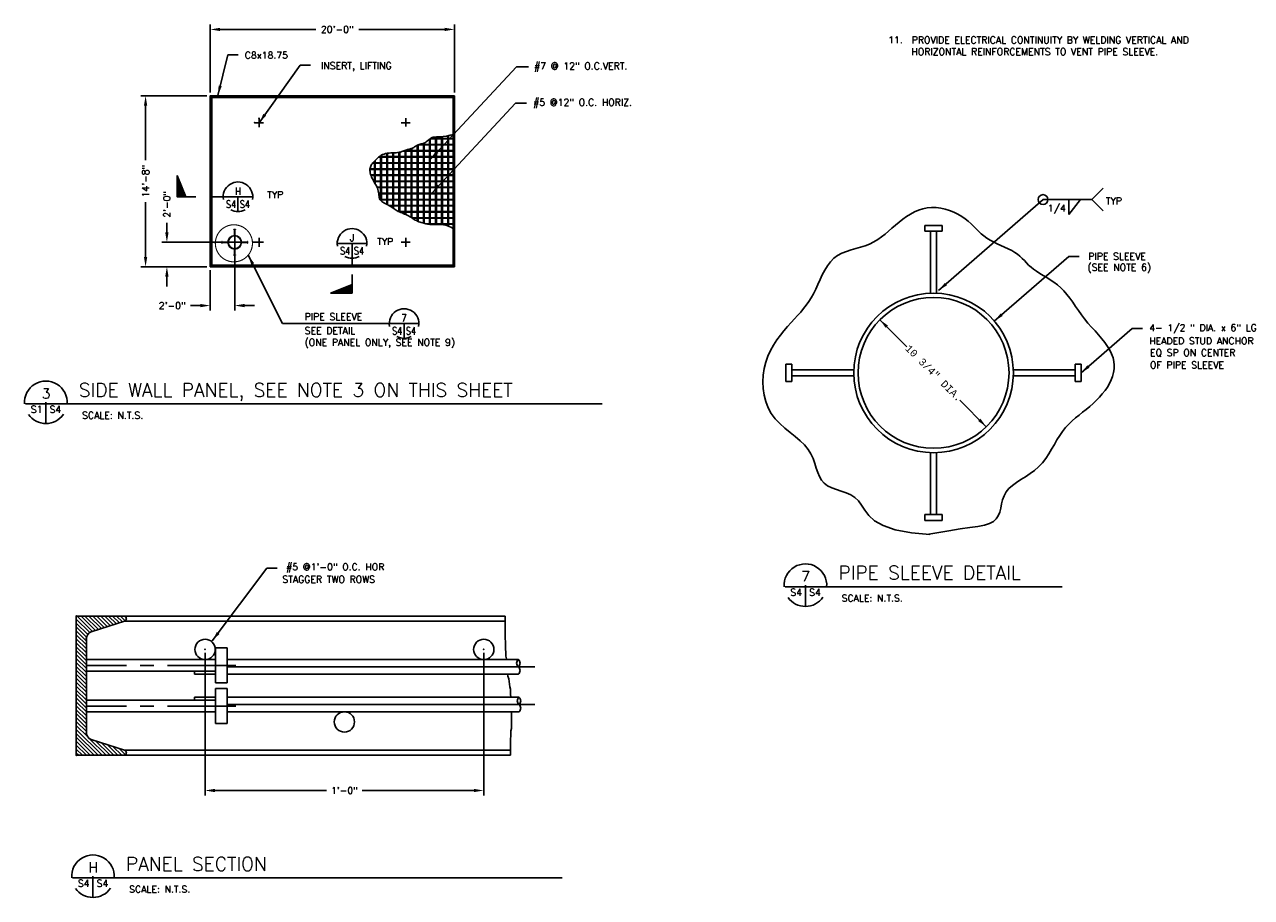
# Model space of a CAD drawing. Header units: inches. Extents: x 38.3 to 74.2, y -4 to 20.3.
# Tile 2 of 3: x 51.7 to 74.2, y -4 to 12. Entities that reach past the tile are written whole.
import ezdxf
from ezdxf.enums import TextEntityAlignment as Align

# ---------------------------------------------------------------- set-up
doc = ezdxf.new("R2010")
doc.units = ezdxf.units.IN
doc.header["$MEASUREMENT"] = 0
doc.linetypes.add('CENTER', pattern=[2, 1.25, -0.25, 0.25, -0.25])
doc.linetypes.add('CENTER2', pattern=[1.125, 0.75, -0.125, 0.125, -0.125])
doc.layers.get('0').update_dxf_attribs({"linetype": 'CONTINUOUS'})
doc.layers.get('DEFPOINTS').update_dxf_attribs({"linetype": 'CONTINUOUS'})
for name, color, linetype in [('2', 7, 'CONTINUOUS'), ('5', 7, 'CONTINUOUS'), ('6', 7, 'CONTINUOUS'), ('7', 7, 'CONTINUOUS'), ('COM-CALLOUT', 7, 'CONTINUOUS'), ('COM-CENTERLN', 2, 'CENTER2'), ('COM-DIMS', 2, 'CONTINUOUS'), ('COM-HATCH', 2, 'CONTINUOUS'), ('COM-NOTES', 6, 'CONTINUOUS'), ('COM-SHORTBRK', 1, 'CONTINUOUS'), ('S-ANNO-TEXT-LW10', 6, 'CONTINUOUS'), ('S-ANNO-TEXT-LW20', 1, 'CONTINUOUS'), ('S-ANNO-TEXT-LW28', 7, 'CONTINUOUS'), ('S-PR-METAL-SECT', 4, 'CONTINUOUS'), ('S-PR-MISC-MATL', 6, 'CONTINUOUS'), ('S-PR-REINF', 13, 'CONTINUOUS')]:
    doc.layers.add(name, color=color, linetype=linetype)
doc.styles.add('MONOTXT', font='MONOTXT', dxfattribs={"height": 0.2})
doc.styles.add('SIMPLEX', font='simplex.shx')
doc.styles.get("Standard").update_dxf_attribs({"font": 'simplex.shx', "height": 0.2})
doc.styles.add('TIGHT', font='SIMPLEX', dxfattribs={"width": 0.85})
doc.dimstyles.new('DIM', dxfattribs={"dimtxt": 0.125, "dimasz": 0.18, "dimexe": 0.09, "dimexo": 0.0625, "dimgap": 0.09, "dimtad": 0, "dimdec": 0, "dimzin": 0, "dimdsep": 46, "dimlunit": 4, "dimtxsty": 'SIMPLEX', "dimcen": 0.09, "dimadec": 0, "dimazin": 0, "dimtfac": 1, "dimtdec": 0, "dimtofl": 0, "dimtmove": 0, "dimatfit": 3, "dimfxl": 0, "dimfrac": 1, "dimtolj": 1, "dimtzin": 0, "dimarcsym": 0})

# ---------------------------------------------------------------- blocks, each defined once
blk = doc.blocks.new('TAILW')
at = {"layer": '2', "color": 7, "linetype": 'Continuous'}
for p, q in [((0.0016, -0.0259), (0.0016, 0.0585)), ((-0.0971, -0.0259), (0.0016, 0.0132)), ((-0.089, -0.0259), (0.0016, 0.0101)), ((-0.0804, -0.0259), (0.0016, 0.0067)), ((-0.0744, -0.0259), (0.0016, 0.0043)), ((-0.0651, -0.0259), (0.0016, 0.0007)), ((0.0016, -0.0259), (-0.0971, -0.0259)), ((-0.0562, -0.0259), (0.0016, -0.003)), ((-0.0455, -0.0259), (0.0016, -0.0071)), ((-0.0385, -0.0259), (0.0016, -0.01)), ((-0.0302, -0.0259), (0.0016, -0.0131)), ((-0.0226, -0.0259), (0.0016, -0.0163)), ((-0.0151, -0.0259), (0.0016, -0.0191)), ((-0.0099, -0.0259), (0.0016, -0.0212)), ((-0.0028, -0.0259), (0.0016, -0.0241))]:
    blk.add_line(p, q, dxfattribs=at)
blk = doc.blocks.new('*D7')
at = {"layer": 'COM-DIMS', "color": 0, "lineweight": -2}
for p, q in [((55.006, 0.528), (55.006, -2.086)), ((60.113, 0.528), (60.113, -2.086)), ((55.186, -1.996), (57.234, -1.996)), ((59.933, -1.996), (57.884, -1.996))]:
    blk.add_line(p, q, dxfattribs=at)
at = {"layer": 'COM-DIMS', "color": 0}
for points in [[(55.186, -1.966), (55.186, -2.026), (55.006, -1.996)], [(59.933, -1.966), (59.933, -2.026), (60.113, -1.996)]]:
    blk.add_solid(points, dxfattribs=at)
at = {"layer": 'DEFPOINTS', "color": 0}
for p in [(55.006, 0.591, -0.001), (60.113, 0.591, -0.001), (60.113, -1.996)]:
    blk.add_point(p, dxfattribs=at)
at = {"layer": 'COM-DIMS', "color": 0, "insert": (57.559, -1.996), "char_height": 0.125, "attachment_point": 5, "style": 'SIMPLEX'}
blk.add_mtext('\\A1;1\'-0"', dxfattribs=at)
blk = doc.blocks.new('*D17')
at = {"layer": 'COM-DIMS', "color": 0, "lineweight": -2}
for p, q in [((55.039, 10.739), (53.826, 10.739)), ((53.916, 10.559), (53.916, 9.562)), ((53.916, 7.787), (53.916, 8.793)), ((55.039, 7.607), (53.826, 7.607))]:
    blk.add_line(p, q, dxfattribs=at)
at = {"layer": 'COM-DIMS', "color": 0}
for points in [[(53.886, 10.559), (53.946, 10.559), (53.916, 10.739)], [(53.886, 7.787), (53.946, 7.787), (53.916, 7.607)]]:
    blk.add_solid(points, dxfattribs=at)
at = {"layer": 'DEFPOINTS', "color": 0}
for p in [(55.101, 10.739, 0.005), (53.916, 7.607), (55.101, 7.607, 0.005)]:
    blk.add_point(p, dxfattribs=at)
at = {"layer": 'COM-DIMS', "color": 0, "insert": (53.916, 9.178), "char_height": 0.125, "attachment_point": 5, "rotation": 90, "style": 'SIMPLEX'}
blk.add_mtext('\\A1;14\'-8"', dxfattribs=at)
blk = doc.blocks.new('DETTAG')
at = {"linetype": 'Continuous'}
blk.add_line((-0.25, 0), (0.25, 0), dxfattribs=at)
blk.add_line((0, 0), (0, -0.25))
for start, end in [(349.193077, 190.806923), (241.044976, 298.955024)]:
    blk.add_arc((0, 0), 0.25, start, end)
at = {"style": 'TIGHT', "width": 0.8}
blk.add_attdef('NO', text='', height=0.125, dxfattribs=at).set_placement((0, 0.03125), align=Align.CENTER)
blk.add_attdef('FROM', text='', height=0.125, dxfattribs=at).set_placement((-0.03125, -0.1875), align=Align.RIGHT)
blk.add_attdef('TO', (0.03125, -0.1875), '', height=0.125, dxfattribs=at)
blk = doc.blocks.new('*D18')
at = {"layer": 'COM-DIMS', "color": 0, "lineweight": -2}
for p, q in [((55.101, 10.802), (55.101, 12.048)), ((55.281, 11.958), (57.033, 11.958)), ((59.398, 11.958), (57.826, 11.958)), ((59.578, 10.802), (59.578, 12.048))]:
    blk.add_line(p, q, dxfattribs=at)
at = {"layer": 'COM-DIMS', "color": 0}
for points in [[(55.281, 11.988), (55.281, 11.928), (55.101, 11.958)], [(59.398, 11.988), (59.398, 11.928), (59.578, 11.958)]]:
    blk.add_solid(points, dxfattribs=at)
at = {"layer": 'DEFPOINTS', "color": 0}
for p in [(59.578, 11.958), (55.101, 10.739, 0.005), (59.578, 10.739, 0.005)]:
    blk.add_point(p, dxfattribs=at)
at = {"layer": 'COM-DIMS', "color": 0, "insert": (57.429, 11.958), "char_height": 0.125, "attachment_point": 5, "style": 'SIMPLEX'}
blk.add_mtext('\\A1;20\'-0"', dxfattribs=at)
blk = doc.blocks.new('*D19')
at = {"layer": 'COM-DIMS', "color": 0, "lineweight": -2}
for p, q in [((55.549, 7.992), (55.549, 6.805)), ((55.101, 7.545), (55.101, 6.805)), ((54.921, 6.895), (54.741, 6.895)), ((55.729, 6.895), (55.909, 6.895))]:
    blk.add_line(p, q, dxfattribs=at)
at = {"layer": 'COM-DIMS', "color": 0}
for points in [[(54.921, 6.925), (54.921, 6.865), (55.101, 6.895)], [(55.729, 6.925), (55.729, 6.865), (55.549, 6.895)]]:
    blk.add_solid(points, dxfattribs=at)
at = {"layer": 'DEFPOINTS', "color": 0}
for p in [(55.549, 8.055, 0.005), (55.101, 7.607, 0.005), (55.101, 6.895)]:
    blk.add_point(p, dxfattribs=at)
at = {"layer": 'COM-DIMS', "color": 0, "insert": (54.404, 6.895), "char_height": 0.125, "attachment_point": 5, "style": 'SIMPLEX'}
blk.add_mtext('\\A1;2\'-0"', dxfattribs=at)
blk = doc.blocks.new('*D20')
at = {"layer": 'COM-DIMS', "color": 0, "lineweight": -2}
for p, q in [((54.306, 8.235), (54.306, 8.415)), ((55.486, 8.055), (54.216, 8.055)), ((55.039, 7.607), (54.216, 7.607)), ((54.306, 7.427), (54.306, 7.247))]:
    blk.add_line(p, q, dxfattribs=at)
at = {"layer": 'COM-DIMS', "color": 0}
for points in [[(54.276, 8.235), (54.336, 8.235), (54.306, 8.055)], [(54.276, 7.427), (54.336, 7.427), (54.306, 7.607)]]:
    blk.add_solid(points, dxfattribs=at)
at = {"layer": 'DEFPOINTS', "color": 0}
for p in [(54.306, 8.055), (55.549, 8.055, 0.005), (55.101, 7.607, 0.005)]:
    blk.add_point(p, dxfattribs=at)
at = {"layer": 'COM-DIMS', "color": 0, "insert": (54.306, 8.752), "char_height": 0.125, "attachment_point": 5, "rotation": 90, "style": 'SIMPLEX'}
blk.add_mtext('\\A1;2\'-0"', dxfattribs=at)

msp = doc.modelspace()

# ---------------------------------------------------------------- linework, layer by layer
at = {"layer": '6', "linetype": 'Continuous'}
for p in [(55.101, 10.739, 0.005), (55.101, 10.739, 0.005), (55.101, 10.739, 0.005), (55.914, 10.247, 0.005), (55.997, 10.33, 0.005), (55.549, 8.055, 0.005)]:
    msp.add_point(p, dxfattribs=at)
at = {"layer": '7', "linetype": 'Continuous'}
msp.add_point((60.113, 0.591, -0.001), dxfattribs=at)
at = {"layer": 'COM-CALLOUT'}
for p, q in [((55.134, 8.89, 0.005), (55.337, 8.89, 0.005)), ((57.699, 7.642, 0.005), (57.699, 7.764, 0.005)), ((58.382, 6.565), (56.424, 6.565))]:
    msp.add_line(p, q, dxfattribs=at)
at = {"layer": 'COM-CENTERLN', "linetype": 'Continuous'}
for p, q in [((55.549, 8.068, 0.005), (55.549, 8.186, 0.005)), ((55.535, 8.055, 0.005), (55.418, 8.055, 0.005)), ((55.542, 8.055, 0.005), (55.556, 8.055, 0.005)), ((55.547, 8.055, 0.005), (55.551, 8.055, 0.005)), ((55.549, 8.048, 0.005), (55.549, 8.061, 0.005)), ((55.549, 8.053, 0.005), (55.549, 8.056, 0.005)), ((55.549, 8.041, 0.005), (55.549, 7.924, 0.005)), ((55.562, 8.055, 0.005), (55.68, 8.055, 0.005)), ((55.411, 0.271, -0.001), (61.052, 0.271, -0.001)), ((55.411, -0.42, -0.001), (61.052, -0.42, -0.001))]:
    msp.add_line(p, q, dxfattribs=at)
at = {"layer": 'COM-CENTERLN', "linetype": 'CENTER'}
for p, q in [((55.568, 0.298, -0.001), (52.831, 0.298, -0.001)), ((55.568, -0.447, -0.001), (52.831, -0.447, -0.001))]:
    msp.add_line(p, q, dxfattribs=at)
at = {"layer": 'COM-DIMS'}
for p, q in [((55.611, 11.493, 0.005), (55.421, 11.493, 0.005)), ((56.751, 11.305, 0.005), (56.941, 11.305, 0.005)), ((60.715, 11.274, 0), (60.936, 11.274, 0)), ((60.695, 10.604, 0), (60.898, 10.604, 0)), ((71.255, 8.839, -0.001), (71.462, 9.046, -0.001)), ((70.363, 8.839, -0.001), (71.255, 8.839, -0.001)), ((70.835, 8.839, -0.001), (70.835, 8.565, -0.001)), ((70.835, 8.565, -0.001), (71.046, 8.839, -0.001)), ((71.255, 8.839, -0.001), (71.462, 8.632, -0.001)), ((70.833, 7.795, -0.001), (71.023, 7.795, -0.001)), ((71.998, 6.476, -0.001), (72.188, 6.476, -0.001)), ((56.136, 2.081, -0.001), (56.326, 2.081, -0.001))]:
    msp.add_line(p, q, dxfattribs=at)
at = {"layer": 'COM-DIMS', "extrusion": (-0.051547, -2.62927e-10, -0.998671)}
msp.add_circle((-8.839, -70.27, -3.626), 0.0896, dxfattribs=at)
at = {"layer": 'COM-HATCH', "linetype": 'Continuous', "elevation": -0.001}
msp.add_lwpolyline([(68.285, 2.7), (67.954, 2.727), (67.652, 2.785), (67.43, 2.862), (67.274, 2.951), (67.168, 3.047), (67.094, 3.143), (67.038, 3.234), (66.983, 3.313), (66.916, 3.375), (66.838, 3.424), (66.753, 3.463), (66.664, 3.495), (66.575, 3.525), (66.491, 3.556), (66.415, 3.592), (66.351, 3.637), (66.302, 3.693), (66.264, 3.76), (66.233, 3.835), (66.207, 3.916), (66.18, 4.002), (66.149, 4.089), (66.109, 4.175), (66.056, 4.259), (65.989, 4.339), (65.909, 4.416), (65.82, 4.492), (65.726, 4.569), (65.632, 4.648), (65.541, 4.731), (65.456, 4.82), (65.383, 4.916), (65.324, 5.022), (65.28, 5.135), (65.249, 5.253), (65.232, 5.375), (65.227, 5.499), (65.234, 5.622), (65.252, 5.743), (65.282, 5.859), (65.322, 5.97), (65.37, 6.074), (65.425, 6.172), (65.485, 6.265), (65.549, 6.352), (65.615, 6.434), (65.681, 6.511), (65.745, 6.583), (65.807, 6.65), (65.865, 6.714), (65.921, 6.777), (65.974, 6.839), (66.023, 6.902), (66.071, 6.968), (66.115, 7.038), (66.158, 7.113), (66.198, 7.195), (66.237, 7.282), (66.276, 7.371), (66.317, 7.46), (66.362, 7.545), (66.411, 7.626), (66.466, 7.699), (66.528, 7.762), (66.598, 7.812), (66.676, 7.853), (66.758, 7.886), (66.844, 7.914), (66.931, 7.939), (67.018, 7.964), (67.103, 7.991), (67.185, 8.023), (67.261, 8.061), (67.333, 8.105), (67.401, 8.153), (67.467, 8.206), (67.531, 8.26), (67.594, 8.316), (67.658, 8.372), (67.724, 8.427), (67.791, 8.479), (67.861, 8.528), (67.933, 8.573), (68.007, 8.612), (68.083, 8.645), (68.16, 8.67), (68.24, 8.688), (68.321, 8.696), (68.404, 8.694), (68.487, 8.683), (68.57, 8.664), (68.65, 8.638), (68.728, 8.606), (68.803, 8.569), (68.872, 8.529), (68.935, 8.486), (68.992, 8.441), (69.043, 8.395), (69.091, 8.349), (69.136, 8.303), (69.181, 8.257), (69.228, 8.213), (69.277, 8.171), (69.331, 8.132), (69.391, 8.096), (69.455, 8.062), (69.523, 8.029), (69.591, 7.998), (69.659, 7.968), (69.726, 7.937), (69.788, 7.905), (69.845, 7.871), (69.895, 7.835), (69.94, 7.798), (69.981, 7.758), (70.02, 7.719), (70.059, 7.678), (70.099, 7.638), (70.142, 7.598), (70.19, 7.56), (70.243, 7.523), (70.302, 7.486), (70.364, 7.449), (70.429, 7.41), (70.495, 7.37), (70.561, 7.325), (70.625, 7.277), (70.687, 7.223), (70.745, 7.163), (70.8, 7.098), (70.853, 7.028), (70.906, 6.956), (70.958, 6.88), (71.011, 6.804), (71.066, 6.727), (71.124, 6.65), (71.186, 6.575), (71.25, 6.502), (71.315, 6.429), (71.378, 6.358), (71.439, 6.287), (71.495, 6.217), (71.545, 6.147), (71.587, 6.078), (71.62, 6.009), (71.645, 5.939), (71.66, 5.87), (71.666, 5.801), (71.664, 5.733), (71.655, 5.665), (71.637, 5.597), (71.612, 5.531), (71.581, 5.465), (71.542, 5.4), (71.498, 5.336), (71.449, 5.274), (71.396, 5.213), (71.339, 5.154), (71.279, 5.097), (71.217, 5.043), (71.153, 4.99), (71.088, 4.938), (71.023, 4.887), (70.959, 4.834), (70.896, 4.779), (70.834, 4.721), (70.775, 4.657), (70.72, 4.588), (70.668, 4.512), (70.618, 4.431), (70.57, 4.347), (70.52, 4.261), (70.468, 4.175), (70.412, 4.092), (70.351, 4.013), (70.282, 3.94), (70.206, 3.874), (70.124, 3.814), (70.039, 3.758), (69.955, 3.705), (69.874, 3.652), (69.801, 3.598), (69.736, 3.54), (69.685, 3.477), (69.648, 3.407), (69.622, 3.333), (69.603, 3.257), (69.586, 3.182), (69.568, 3.109), (69.542, 3.042), (69.506, 2.983), (69.453, 2.934), (69.381, 2.897), (69.287, 2.869), (69.168, 2.846), (69.022, 2.825), (68.846, 2.799), (68.639, 2.767), (68.271, 2.701)], dxfattribs=at)
at = {"layer": 'COM-SHORTBRK', "linetype": 'Continuous'}
for p, q in [((60.505, 0.786, -0.001), (60.505, 1.202, -0.001)), ((60.512, 0.734, -0.001), (60.505, 0.786, -0.001)), ((60.512, 0.593, -0.001), (60.512, 0.734, -0.001)), ((60.52, 0.541, -0.001), (60.512, 0.593, -0.001)), ((60.52, 0.468, -0.001), (60.52, 0.541, -0.001)), ((60.527, 0.416, -0.001), (60.52, 0.468, -0.001)), ((60.527, 0.404, -0.001), (60.527, 0.416, -0.001)), ((60.557, 0.098, -0.001), (60.551, 0.138, -0.001)), ((60.571, 0.054, -0.001), (60.557, 0.098, -0.001)), ((60.579, 0.002, -0.001), (60.571, 0.054, -0.001)), ((60.593, -0.094, -0.001), (60.579, 0.002, -0.001)), ((60.601, -0.139, -0.001), (60.593, -0.094, -0.001)), ((60.601, -0.235, -0.001), (60.601, -0.139, -0.001)), ((60.609, -0.28, -0.001), (60.601, -0.235, -0.001)), ((60.609, -0.287, -0.001), (60.609, -0.28, -0.001)), ((60.623, -0.857, -0.001), (60.623, -0.553, -0.001)), ((60.609, -0.901, -0.001), (60.623, -0.857, -0.001)), ((60.601, -1.049, -0.001), (60.609, -0.998, -0.001)), ((60.601, -1.351, -0.001), (60.601, -1.049, -0.001)), ((60.609, -0.998, -0.001), (60.609, -0.901, -0.001))]:
    msp.add_line(p, q, dxfattribs=at)
at = {"layer": 'S-ANNO-TEXT-LW20'}
for p, q in [((51.715, 5.091), (62.285, 5.091)), ((52.088, 5.122), (52.088, 4.733)), ((65.635, 1.739, -0.001), (70.714, 1.739, -0.001)), ((66.008, 1.769, -0.001), (66.008, 1.381, -0.001)), ((52.951, -3.567), (52.951, -3.956)), ((52.578, -3.598), (61.552, -3.598))]:
    msp.add_line(p, q, dxfattribs=at)
for centre, start, end in [((52.088, 5.122), 355.5288, 184.5471), ((52.088, 5.122), 215.059, 325.4854), ((66.008, 1.769, -0.001), 355.5288, 184.5471), ((66.008, 1.769, -0.001), 215.059, 325.4854), ((52.951, -3.567), 355.5288, 184.5471), ((52.951, -3.567), 215.059, 325.4854)]:
    msp.add_arc(centre, 0.39, start, end, dxfattribs=at)
at = {"layer": 'S-PR-METAL-SECT', "linetype": 'Continuous'}
for p, q in [((55.101, 10.739, 0.005), (59.578, 10.739, 0.005)), ((55.101, 10.739, 0.005), (55.101, 7.607, 0.005)), ((55.101, 10.739, 0.005), (55.128, 10.712, 0.005)), ((55.128, 10.712, 0.005), (55.128, 7.634, 0.005)), ((55.128, 10.712, 0.005), (59.551, 10.712, 0.005)), ((59.578, 10.739, 0.005), (59.551, 10.712, 0.005)), ((59.551, 10.712, 0.005), (59.551, 7.634, 0.005)), ((59.578, 10.739, 0.005), (59.578, 7.607, 0.005)), ((55.914, 10.247, 0.005), (56.079, 10.247, 0.005)), ((55.997, 10.33, 0.005), (55.997, 10.165, 0.005)), ((58.6, 10.247, 0.005), (58.765, 10.247, 0.005)), ((58.683, 10.33, 0.005), (58.683, 10.18, 0.005)), ((68.196, 8.366, -0.001), (68.196, 8.259, -0.001)), ((68.196, 8.366, -0.001), (68.515, 8.366, -0.001)), ((68.515, 8.366, -0.001), (68.515, 8.259, -0.001)), ((55.535, 8.292, 0.005), (55.535, 8.283, 0.005)), ((55.535, 8.292, 0.005), (55.563, 8.292, 0.005)), ((55.535, 8.283, 0.005), (55.563, 8.283, 0.005)), ((55.544, 8.283, 0.005), (55.544, 8.179, 0.005)), ((55.554, 8.283, 0.005), (55.554, 8.179, 0.005)), ((55.563, 8.292, 0.005), (55.563, 8.283, 0.005)), ((55.997, 8.137, 0.005), (55.997, 7.972, 0.005)), ((58.683, 8.136, 0.005), (58.683, 7.972, 0.005)), ((68.196, 8.259, -0.001), (68.515, 8.259, -0.001)), ((68.302, 8.259, -0.001), (68.302, 7.123, -0.001)), ((68.409, 8.259, -0.001), (68.409, 7.123, -0.001)), ((55.312, 8.041, 0.005), (55.312, 8.069, 0.005)), ((55.312, 8.069, 0.005), (55.321, 8.069, 0.005)), ((55.312, 8.041, 0.005), (55.321, 8.041, 0.005)), ((55.321, 8.041, 0.005), (55.321, 8.069, 0.005)), ((55.321, 8.059, 0.005), (55.425, 8.059, 0.005)), ((55.321, 8.05, 0.005), (55.425, 8.05, 0.005)), ((55.544, 7.827, 0.005), (55.544, 7.931, 0.005)), ((55.554, 7.827, 0.005), (55.554, 7.931, 0.005)), ((55.777, 8.059, 0.005), (55.673, 8.059, 0.005)), ((55.777, 8.05, 0.005), (55.673, 8.05, 0.005)), ((55.777, 8.069, 0.005), (55.777, 8.041, 0.005)), ((55.786, 8.069, 0.005), (55.777, 8.069, 0.005)), ((55.786, 8.041, 0.005), (55.777, 8.041, 0.005)), ((55.786, 8.069, 0.005), (55.786, 8.041, 0.005)), ((56.079, 8.055, 0.005), (55.876, 8.055, 0.005)), ((58.765, 8.055, 0.005), (58.6, 8.055, 0.005)), ((55.563, 7.827, 0.005), (55.535, 7.827, 0.005)), ((55.535, 7.818, 0.005), (55.535, 7.827, 0.005)), ((55.563, 7.818, 0.005), (55.535, 7.818, 0.005)), ((55.563, 7.818, 0.005), (55.563, 7.827, 0.005)), ((55.101, 7.607, 0.005), (55.128, 7.634, 0.005)), ((59.578, 7.607, 0.005), (55.101, 7.607, 0.005)), ((59.551, 7.634, 0.005), (55.128, 7.634, 0.005)), ((59.578, 7.607, 0.005), (59.551, 7.634, 0.005)), ((65.651, 5.502, -0.001), (65.651, 5.821, -0.001)), ((65.651, 5.821, -0.001), (65.758, 5.821, -0.001)), ((65.758, 5.502, -0.001), (65.758, 5.821, -0.001)), ((65.758, 5.714, -0.001), (66.894, 5.714, -0.001)), ((70.954, 5.714, -0.001), (69.818, 5.714, -0.001)), ((70.954, 5.821, -0.001), (70.954, 5.502, -0.001)), ((71.06, 5.821, -0.001), (70.954, 5.821, -0.001)), ((71.06, 5.821, -0.001), (71.06, 5.502, -0.001)), ((65.651, 5.502, -0.001), (65.758, 5.502, -0.001)), ((65.758, 5.608, -0.001), (66.894, 5.608, -0.001)), ((70.954, 5.608, -0.001), (69.818, 5.608, -0.001)), ((71.06, 5.502, -0.001), (70.954, 5.502, -0.001)), ((68.302, 3.063, -0.001), (68.302, 4.199, -0.001)), ((68.409, 3.063, -0.001), (68.409, 4.199, -0.001)), ((68.515, 3.063, -0.001), (68.196, 3.063, -0.001)), ((68.196, 2.957, -0.001), (68.196, 3.063, -0.001)), ((68.515, 2.957, -0.001), (68.196, 2.957, -0.001)), ((68.515, 2.957, -0.001), (68.515, 3.063, -0.001)), ((52.645, 1.202, -0.001), (60.505, 1.202, -0.001)), ((52.645, 1.202, -0.001), (52.645, -1.351, -0.001)), ((52.645, 1.147, -0.001), (52.892, 0.899, -0.001)), ((52.661, 1.202, -0.001), (52.944, 0.919, -0.001)), ((52.733, 1.202, -0.001), (52.999, 0.937, -0.001)), ((52.805, 1.202, -0.001), (53.053, 0.954, -0.001)), ((52.878, 1.202, -0.001), (53.108, 0.972, -0.001)), ((52.95, 1.202, -0.001), (53.163, 0.989, -0.001)), ((53.022, 1.202, -0.001), (53.218, 1.007, -0.001)), ((53.094, 1.202, -0.001), (53.272, 1.024, -0.001)), ((53.167, 1.202, -0.001), (53.327, 1.042, -0.001)), ((53.239, 1.202, -0.001), (53.382, 1.059, -0.001)), ((53.311, 1.202, -0.001), (53.437, 1.077, -0.001)), ((53.383, 1.202, -0.001), (53.491, 1.094, -0.001)), ((53.455, 1.202, -0.001), (53.543, 1.115, -0.001)), ((53.528, 1.202, -0.001), (53.563, 1.167, -0.001)), ((53.563, 1.202, -0.001), (53.563, 1.155, -0.001)), ((52.645, 1.074, -0.001), (52.855, 0.864, -0.001)), ((52.645, 1.002, -0.001), (52.833, 0.814, -0.001)), ((52.645, 0.93, -0.001), (52.831, 0.744, -0.001)), ((53.527, 1.106, -0.001), (52.919, 0.912, -0.001)), ((53.527, 1.106, -0.001), (60.505, 1.106, -0.001)), ((52.645, 0.858, -0.001), (52.831, 0.672, -0.001)), ((52.645, 0.785, -0.001), (52.831, 0.599, -0.001)), ((52.645, 0.713, -0.001), (52.831, 0.527, -0.001)), ((52.831, 0.79, -0.001), (52.831, -0.939, -0.001)), ((52.645, 0.641, -0.001), (52.831, 0.455, -0.001)), ((52.645, 0.569, -0.001), (52.831, 0.383, -0.001)), ((52.645, 0.496, -0.001), (52.831, 0.31, -0.001)), ((52.645, 0.424, -0.001), (52.831, 0.238, -0.001)), ((52.645, 0.352, -0.001), (52.831, 0.166, -0.001)), ((52.645, 0.28, -0.001), (52.831, 0.094, -0.001)), ((52.645, 0.208, -0.001), (52.831, 0.022, -0.001)), ((52.645, 0.135, -0.001), (52.831, -0.051, -0.001)), ((52.645, 0.063, -0.001), (52.831, -0.123, -0.001)), ((52.645, -0.009, -0.001), (52.831, -0.195, -0.001)), ((52.645, -0.081, -0.001), (52.831, -0.267, -0.001)), ((52.645, -0.154, -0.001), (52.831, -0.34, -0.001)), ((52.645, -0.226, -0.001), (52.831, -0.412, -0.001)), ((52.645, -0.298, -0.001), (52.831, -0.484, -0.001)), ((52.645, -0.37, -0.001), (52.831, -0.556, -0.001)), ((52.645, -0.442, -0.001), (52.831, -0.628, -0.001)), ((52.645, -0.515, -0.001), (52.831, -0.701, -0.001)), ((52.645, -0.587, -0.001), (52.831, -0.773, -0.001)), ((52.645, -0.659, -0.001), (52.831, -0.845, -0.001)), ((52.645, -0.731, -0.001), (52.831, -0.917, -0.001)), ((52.645, -0.804, -0.001), (52.855, -1.014, -0.001)), ((52.645, -0.876, -0.001), (53.12, -1.351, -0.001)), ((52.645, -0.948, -0.001), (53.048, -1.351, -0.001)), ((52.645, -1.02, -0.001), (52.976, -1.351, -0.001)), ((52.645, -1.093, -0.001), (52.903, -1.351, -0.001)), ((52.883, -1.042, -0.001), (53.192, -1.351, -0.001)), ((53.527, -1.255, -0.001), (52.919, -1.06, -0.001)), ((52.999, -1.086, -0.001), (53.264, -1.351, -0.001)), ((53.105, -1.12, -0.001), (53.337, -1.351, -0.001)), ((52.645, -1.165, -0.001), (52.831, -1.351, -0.001)), ((52.645, -1.237, -0.001), (52.759, -1.351, -0.001)), ((52.645, -1.309, -0.001), (52.687, -1.351, -0.001)), ((53.211, -1.154, -0.001), (53.409, -1.351, -0.001)), ((53.318, -1.188, -0.001), (53.481, -1.351, -0.001)), ((53.424, -1.222, -0.001), (53.553, -1.351, -0.001)), ((53.527, -1.255, -0.001), (60.601, -1.255, -0.001)), ((53.53, -1.256, -0.001), (53.559, -1.285, -0.001)), ((53.563, -1.351, -0.001), (53.563, -1.303, -0.001)), ((52.645, -1.351, -0.001), (60.601, -1.351, -0.001))]:
    msp.add_line(p, q, dxfattribs=at)
for centre, radius, start, end in [((53.512, 1.155, -0.001), 0.0511, 287.7326, 0), ((52.958, 0.79, -0.001), 0.128, 107.7326, 180), ((52.958, -0.939, -0.001), 0.128, 180, 252.2674), ((53.512, -1.303, -0.001), 0.0511, 0, 72.2674)]:
    msp.add_arc(centre, radius, start, end, dxfattribs=at)
for p in [(52.645, 1.202, -0.001), (52.645, 1.202, -0.001), (52.645, 1.202, -0.001), (52.831, 0.79, -0.001), (52.831, 0.564, -0.001), (52.831, -0.939, -0.001), (52.645, -1.351, -0.001), (52.645, -1.351, -0.001)]:
    msp.add_point(p, dxfattribs=at)
at = {"layer": 'S-PR-MISC-MATL', "linetype": 'CENTER', "elevation": 0.005}
msp.add_lwpolyline([(55.294, 7.796, 0.02, 0.02, 1), (55.775, 8.277, 0.02, 0.02, 1), (55.294, 7.796, 0, 0, 0)], format="xyseb", dxfattribs=at)
at = {"layer": 'S-PR-MISC-MATL', "linetype": 'Continuous'}
for centre, radius in [((55.549, 8.055, 0.005), 0.124), ((55.549, 8.055, 0.005), 0.119), ((68.356, 5.661, -0.001), 1.463), ((68.356, 5.661, -0.001), 1.383)]:
    msp.add_circle(centre, radius, dxfattribs=at)
at = {"layer": 'S-PR-REINF', "linetype": 'Continuous'}
for p, q in [((59.117, 9.945, 0.005), (59.117, 8.384, 0.005)), ((59.126, 9.952, 0.005), (59.551, 9.952, 0.005)), ((59.134, 9.957, 0.005), (59.134, 8.382, 0.005)), ((59.141, 9.961, 0.005), (59.551, 9.961, 0.005)), ((59.229, 9.985, 0.005), (59.229, 8.384, 0.005)), ((59.245, 9.986, 0.005), (59.245, 8.382, 0.005)), ((59.341, 9.991, 0.005), (59.341, 8.381, 0.005)), ((59.357, 9.992, 0.005), (59.357, 8.38, 0.005)), ((59.453, 10.008, 0.005), (59.453, 8.357, 0.005)), ((59.469, 10.011, 0.005), (59.469, 8.352, 0.005)), ((58.334, 9.685, 0.005), (58.334, 8.753, 0.005)), ((58.35, 9.688, 0.005), (58.35, 8.745, 0.005)), ((58.446, 9.695, 0.005), (58.446, 8.684, 0.005)), ((58.462, 9.696, 0.005), (58.462, 8.672, 0.005)), ((58.558, 9.704, 0.005), (58.558, 8.616, 0.005)), ((58.574, 9.708, 0.005), (58.574, 8.609, 0.005)), ((58.644, 9.728, 0.005), (59.551, 9.728, 0.005)), ((58.67, 9.738, 0.005), (58.67, 8.571, 0.005)), ((58.67, 9.737, 0.005), (59.551, 9.737, 0.005)), ((58.686, 9.744, 0.005), (58.686, 8.565, 0.005)), ((58.782, 9.771, 0.005), (58.782, 8.511, 0.005)), ((58.798, 9.777, 0.005), (58.798, 8.501, 0.005)), ((58.894, 9.834, 0.005), (58.894, 8.446, 0.005)), ((58.906, 9.84, 0.005), (59.551, 9.84, 0.005)), ((58.91, 9.842, 0.005), (58.91, 8.439, 0.005)), ((58.93, 9.849, 0.005), (59.551, 9.849, 0.005)), ((59.006, 9.87, 0.005), (59.006, 8.407, 0.005)), ((59.022, 9.875, 0.005), (59.022, 8.403, 0.005)), ((58.076, 9.504, 0.005), (59.551, 9.504, 0.005)), ((58.084, 9.514, 0.005), (59.551, 9.514, 0.005)), ((58.11, 9.541, 0.005), (58.11, 9.151, 0.005)), ((58.126, 9.557, 0.005), (58.126, 9.123, 0.005)), ((58.187, 9.616, 0.005), (59.551, 9.616, 0.005)), ((58.198, 9.626, 0.005), (59.551, 9.626, 0.005)), ((58.222, 9.643, 0.005), (58.222, 8.825, 0.005)), ((58.238, 9.653, 0.005), (58.238, 8.81, 0.005)), ((58.028, 9.392, 0.005), (59.551, 9.392, 0.005)), ((58.029, 9.402, 0.005), (59.551, 9.402, 0.005)), ((58.043, 9.29, 0.005), (59.551, 9.29, 0.005)), ((58.046, 9.28, 0.005), (59.551, 9.28, 0.005)), ((58.095, 9.178, 0.005), (59.551, 9.178, 0.005)), ((58.1, 9.169, 0.005), (59.551, 9.169, 0.005)), ((58.156, 9.066, 0.005), (59.551, 9.066, 0.005)), ((58.161, 9.057, 0.005), (59.551, 9.057, 0.005)), ((58.188, 8.954, 0.005), (59.551, 8.954, 0.005)), ((58.189, 8.945, 0.005), (59.551, 8.945, 0.005)), ((58.21, 8.842, 0.005), (59.551, 8.842, 0.005)), ((58.216, 8.833, 0.005), (59.551, 8.833, 0.005)), ((58.377, 8.73, 0.005), (59.551, 8.73, 0.005)), ((58.393, 8.721, 0.005), (59.551, 8.721, 0.005)), ((58.552, 8.618, 0.005), (59.551, 8.618, 0.005)), ((58.574, 8.609, 0.005), (59.551, 8.609, 0.005)), ((58.789, 8.506, 0.005), (59.551, 8.506, 0.005)), ((58.804, 8.497, 0.005), (59.551, 8.497, 0.005)), ((59.06, 8.394, 0.005), (59.551, 8.394, 0.005)), ((59.109, 8.385, 0.005), (59.551, 8.385, 0.005)), ((55.411, 0.617, -0.001), (55.198, 0.617, -0.001)), ((55.198, 0.617, -0.001), (55.198, -0.021, -0.001)), ((55.411, 0.617, -0.001), (55.411, -0.021, -0.001)), ((52.831, 0.404, -0.001), (55.198, 0.404, -0.001)), ((55.198, 0.404, -0.001), (52.831, 0.404, -0.001)), ((55.411, 0.404, -0.001), (60.748, 0.404, -0.001)), ((55.198, 0.192, -0.001), (52.831, 0.192, -0.001)), ((54.811, 0.192, -0.001), (54.811, 0.138, -0.001)), ((54.811, 0.138, -0.001), (55.198, 0.138, -0.001)), ((55.411, 0.138, -0.001), (60.748, 0.138, -0.001)), ((55.411, -0.021, -0.001), (55.198, -0.021, -0.001)), ((55.198, -0.128, -0.001), (55.198, -0.766, -0.001)), ((55.411, -0.128, -0.001), (55.198, -0.128, -0.001)), ((55.411, -0.128, -0.001), (55.411, -0.766, -0.001)), ((55.198, -0.34, -0.001), (52.831, -0.34, -0.001)), ((54.811, -0.287, -0.001), (55.198, -0.287, -0.001)), ((54.811, -0.287, -0.001), (54.811, -0.34, -0.001)), ((55.411, -0.287, -0.001), (60.759, -0.287, -0.001)), ((52.831, -0.553, -0.001), (55.198, -0.553, -0.001)), ((55.198, -0.553, -0.001), (52.831, -0.553, -0.001)), ((55.411, -0.553, -0.001), (60.759, -0.553, -0.001)), ((55.411, -0.766, -0.001), (55.198, -0.766, -0.001))]:
    msp.add_line(p, q, dxfattribs=at)
at = {"layer": 'S-PR-REINF', "linetype": 'Continuous', "elevation": 0.005}
msp.add_lwpolyline([(59.551, 10.033), (59.496, 10.017), (59.429, 10.002), (59.371, 9.994), (59.322, 9.989), (59.281, 9.987), (59.245, 9.986), (59.215, 9.984), (59.189, 9.981), (59.166, 9.974), (59.146, 9.965), (59.128, 9.953), (59.111, 9.94), (59.095, 9.927), (59.08, 9.913), (59.066, 9.901), (59.05, 9.89), (59.034, 9.881), (59.018, 9.874), (59, 9.868), (58.983, 9.863), (58.966, 9.859), (58.949, 9.855), (58.932, 9.85), (58.916, 9.844), (58.901, 9.838), (58.886, 9.83), (58.872, 9.822), (58.859, 9.813), (58.846, 9.805), (58.834, 9.796), (58.821, 9.789), (58.809, 9.782), (58.797, 9.776), (58.785, 9.772), (58.772, 9.768), (58.759, 9.765), (58.746, 9.762), (58.732, 9.758), (58.718, 9.754), (58.702, 9.749), (58.686, 9.744), (58.669, 9.737), (58.651, 9.73), (58.631, 9.723), (58.61, 9.717), (58.587, 9.71), (58.562, 9.705), (58.534, 9.701), (58.505, 9.698), (58.474, 9.696), (58.442, 9.695), (58.41, 9.693), (58.377, 9.691), (58.345, 9.687), (58.314, 9.682), (58.285, 9.674), (58.259, 9.664), (58.234, 9.651), (58.212, 9.636), (58.191, 9.62), (58.172, 9.603), (58.154, 9.586), (58.137, 9.569), (58.122, 9.552), (58.107, 9.537), (58.093, 9.523), (58.08, 9.51), (58.068, 9.496), (58.058, 9.482), (58.049, 9.468), (58.041, 9.452), (58.035, 9.435), (58.031, 9.417), (58.028, 9.396), (58.028, 9.374), (58.029, 9.351), (58.033, 9.327), (58.039, 9.301), (58.047, 9.275), (58.058, 9.248), (58.072, 9.22), (58.087, 9.192), (58.103, 9.164), (58.12, 9.135), (58.136, 9.107), (58.151, 9.078), (58.164, 9.05), (58.174, 9.023), (58.181, 8.996), (58.186, 8.969), (58.189, 8.944), (58.191, 8.919), (58.194, 8.896), (58.198, 8.875), (58.204, 8.855), (58.214, 8.836), (58.227, 8.82), (58.243, 8.805), (58.263, 8.791), (58.284, 8.779), (58.307, 8.767), (58.33, 8.755), (58.353, 8.744), (58.375, 8.732), (58.395, 8.719), (58.414, 8.707), (58.433, 8.693), (58.451, 8.68), (58.469, 8.667), (58.487, 8.654), (58.506, 8.642), (58.525, 8.631), (58.546, 8.621), (58.569, 8.611), (58.592, 8.602), (58.615, 8.593), (58.639, 8.584), (58.663, 8.574), (58.687, 8.564), (58.709, 8.553), (58.732, 8.542), (58.753, 8.529), (58.774, 8.516), (58.795, 8.503), (58.816, 8.489), (58.836, 8.476), (58.857, 8.464), (58.879, 8.453), (58.901, 8.442), (58.923, 8.433), (58.946, 8.425), (58.968, 8.418), (58.991, 8.411), (59.013, 8.405), (59.034, 8.4), (59.054, 8.396), (59.073, 8.392), (59.091, 8.388), (59.11, 8.385), (59.129, 8.383), (59.15, 8.381), (59.172, 8.38), (59.197, 8.38), (59.226, 8.381), (59.258, 8.382), (59.293, 8.383), (59.333, 8.382), (59.375, 8.378), (59.421, 8.368), (59.469, 8.352), (59.52, 8.328), (59.551, 8.308)], dxfattribs=at)
at = {"layer": 'S-PR-REINF', "linetype": 'Continuous'}
for centre in [(55.006, 0.591, -0.001), (60.113, 0.591, -0.001), (57.559, -0.739, -0.001)]:
    msp.add_circle(centre, 0.186, dxfattribs=at)
for centre, start, end in [((60.801, 0.338, -0.001), 128.845, 231.155), ((60.694, 0.338, -0.001), 308.845, 51.155), ((60.694, 0.205, -0.001), 308.845, 51.155), ((60.812, -0.354, -0.001), 128.845, 231.155), ((60.705, -0.354, -0.001), 308.845, 51.155), ((60.705, -0.487, -0.001), 308.845, 51.155)]:
    msp.add_arc(centre, 0.0854, start, end, dxfattribs=at)
msp.add_point((55.006, 0.591, -0.001), dxfattribs=at)

# ---------------------------------------------------------------- block references
at = {"layer": 'COM-CALLOUT', "xscale": 4, "yscale": 4, "zscale": 4, "rotation": 270}
msp.add_blockref('TAILW', (54.6, 8.894), dxfattribs=at)
at = {"layer": 'COM-CALLOUT', "xscale": 1.085069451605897, "yscale": 1.085069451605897, "zscale": 1.085069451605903}
for p, values in [((55.609, 8.89, 0.005), {'NO': 'H', 'FROM': 'S4', 'TO': 'S4'}), ((57.699, 8.035, 0.005), {'NO': 'J', 'FROM': 'S4', 'TO': 'S4'}), ((58.653, 6.565), {'NO': '7', 'FROM': 'S4', 'TO': 'S4'})]:
    msp.add_blockref('DETTAG', p, dxfattribs=at).add_auto_attribs(values)
at = {"layer": 'COM-CALLOUT', "xscale": 4, "yscale": 4, "zscale": 4}
msp.add_blockref('TAILW', (57.695, 7.229, 0), dxfattribs=at)

# ---------------------------------------------------------------- texts
at = {"layer": '5', "linetype": 'Continuous', "style": 'MONOTXT'}
msp.add_text('10 3/4" DIA.', height=0.13278, rotation=315, dxfattribs=at).set_placement((67.825, 6.098, 0))
at = {"layer": 'COM-CALLOUT', "style": 'SIMPLEX'}
for p in [(56.292, 8.927, 0.005), (58.306, 8.069, 0.005)]:
    msp.add_text('TYP', height=0.125, dxfattribs=at).set_placement(p, align=Align.MIDDLE)
for s, p in [('PIPE SLEEVE', (56.831, 6.753)), ('SEE DETAIL ', (56.831, 6.497)), ('(ONE PANEL ONLY, SEE NOTE 9)', (56.831, 6.284))]:
    msp.add_text(s, height=0.125, dxfattribs=at).set_placement(p, align=Align.TOP_LEFT)
at = {"layer": 'COM-DIMS', "style": 'SIMPLEX'}
for s, p in [('C8x18.75', (56.13, 11.423, 0.005)), ('INSERT, LIFTING', (57.778, 11.23, 0.005)), ('TYP ', (71.704, 8.751, -0.001)), (' 1/4 ', (70.613, 8.619, -0.001)), ('PIPE SLEEVE', (71.719, 7.735, -0.001)), ('(SEE NOTE 6)', (71.759, 7.533, -0.001)), ('#5 @1\'-0" O.C. HOR', (57.391, 2.042, -0.001))]:
    msp.add_text(s, height=0.125, dxfattribs=at).set_placement(p, align=Align.CENTER)
for s, p in [('#7 @ 12" O.C.VERT.', (61.036, 11.224, 1.05)), ('#5 @12" O.C. HORIZ.', (61.018, 10.559, 1.045)), ('EQ SP ON CENTER', (72.323, 5.97, -0.001)), ('OF PIPE SLEEVE', (72.323, 5.744, -0.001))]:
    msp.add_text(s, height=0.125, dxfattribs=at).set_placement(p)
for s, p in [('4- 1/2 " DIA. x 6" LG', (72.308, 6.551, -0.001)), ('HEADED STUD ANCHOR', (72.308, 6.31, -0.001))]:
    msp.add_text(s, height=0.125, dxfattribs=at).set_placement(p, align=Align.TOP_LEFT)
at = {"layer": 'COM-DIMS', "linetype": 'Continuous', "style": 'SIMPLEX'}
msp.add_text('STAGGER TWO ROWS', height=0.125, dxfattribs=at).set_placement((56.422, 1.812, -0.001))
at = {"layer": 'COM-NOTES', "linetype": 'Continuous', "style": 'SIMPLEX'}
for s, p in [('11.', (67.525, 11.704, -0.001)), ('PROVIDE ELECTRICAL CONTINUITY BY WELDING VERTICAL AND', (67.956, 11.703, -0.001)), ('HORIZONTAL REINFORCEMENTS TO VENT PIPE SLEEVE.', (67.95, 11.487, -0.001))]:
    msp.add_text(s, height=0.125, dxfattribs=at).set_placement(p)
at = {"layer": 'S-ANNO-TEXT-LW10', "style": 'SIMPLEX'}
for s, p in [('S1', (52.026, 4.929)), ('S4', (65.946, 1.576, -0.001)), ('S4', (52.889, -3.76))]:
    msp.add_text(s, height=0.125, dxfattribs=at).set_placement(p, align=Align.RIGHT)
for s, p in [('S4', (52.156, 4.929)), ('SCALE: N.T.S.', (52.752, 4.821)), ('S4', (66.076, 1.576, -0.001)), ('SCALE: N.T.S.', (66.672, 1.468, -0.001)), ('S4', (53.019, -3.76)), ('SCALE: N.T.S.', (53.615, -3.868))]:
    msp.add_text(s, height=0.125, dxfattribs=at).set_placement(p)
at = {"layer": 'S-ANNO-TEXT-LW28'}
for s, p in [('SIDE WALL PANEL, SEE NOTE 3 ON THIS SHEET', (52.692, 5.223)), ('PIPE SLEEVE DETAIL', (66.612, 1.871, -0.001)), ('PANEL SECTION', (53.555, -3.466))]:
    msp.add_text(s, height=0.25, dxfattribs=at).set_placement(p)
for s, p in [('3', (52.091, 5.189)), ('7', (66.011, 1.836, -0.001)), ('H', (52.954, -3.5))]:
    msp.add_text(s, height=0.188, dxfattribs=at).set_placement(p, align=Align.CENTER)

# ---------------------------------------------------------------- dimensions: what is measured, and where the dimension line sits
at = {"layer": 'COM-DIMS'}
dim = msp.add_linear_dim(base=(59.578, 11.958), p1=(55.101, 10.739, 0.005), p2=(59.578, 10.739, 0.005), text='20\'-0"', dimstyle='DIM', dxfattribs=at)
dim.commit()
dim.dimension.update_dxf_attribs({"geometry": '*D18', "text_midpoint": (57.429, 11.958), "dimtype": 160})
dim = msp.add_linear_dim(base=(53.916, 7.607), p1=(55.101, 10.739, 0.005), p2=(55.101, 7.607, 0.005), angle=90, text='14\'-8"', dimstyle='DIM', dxfattribs=at)
dim.commit()
dim.dimension.update_dxf_attribs({"geometry": '*D17', "text_midpoint": (53.916, 9.178), "dimtype": 160})
dim = msp.add_linear_dim(base=(54.306, 8.055), p1=(55.101, 7.607, 0.005), p2=(55.549, 8.055, 0.005), angle=90, text='2\'-0"', dimstyle='DIM', dxfattribs=at)
dim.commit()
dim.dimension.update_dxf_attribs({"geometry": '*D20', "text_midpoint": (54.306, 8.752)})
for base, p1, p2, text, picture, middle in [((55.101, 6.895), (55.549, 8.055, 0.005), (55.101, 7.607, 0.005), '2\'-0"', '*D19', (54.404, 6.895)), ((60.113, -1.996), (55.006, 0.591, -0.001), (60.113, 0.591, -0.001), '1\'-0"', '*D7', (57.559, -1.996))]:
    dim = msp.add_linear_dim(base=base, p1=p1, p2=p2, text=text, dimstyle='DIM', dxfattribs=at)
    dim.commit()
    dim.dimension.update_dxf_attribs({"geometry": picture, "text_midpoint": middle})

# ---------------------------------------------------------------- leaders
at = {"layer": 'COM-CALLOUT'}
msp.add_leader([(55.797, 7.821), (56.424, 6.565)], dimstyle='DIM', override={"dimgap": 0.05, "dimtad": 0}, dxfattribs=at)
at = {"layer": 'COM-DIMS'}
for points in [[(55.241, 10.748, 0.005), (55.421, 11.493, 0.005)], [(68.447, 7.171, -0.001), (70.363, 8.839, -0.001)], [(69.469, 6.61, -0.001), (70.833, 7.795, -0.001)], [(67.373, 6.635, -0.001), (67.864, 6.14, -0.001)], [(71.06, 5.661, -0.001), (71.998, 6.476, -0.001)], [(69.322, 4.672, -0.001), (68.839, 5.159, -0.001)], [(55.138, 0.748, -0.001), (56.136, 2.081, -0.001)]]:
    msp.add_leader(points, dimstyle='DIM', override={"dimgap": 0.09, "dimtad": 0}, dxfattribs=at)
for points in [[(55.996, 10.247, 0.005), (56.751, 11.305, 0.005)], [(59.138, 9.581, 0), (60.715, 11.274, 0)], [(59.163, 8.959, 0), (60.695, 10.604, 0)]]:
    msp.add_leader(points, dimstyle='DIM', dxfattribs=at)

doc.saveas('drawing.dxf')
